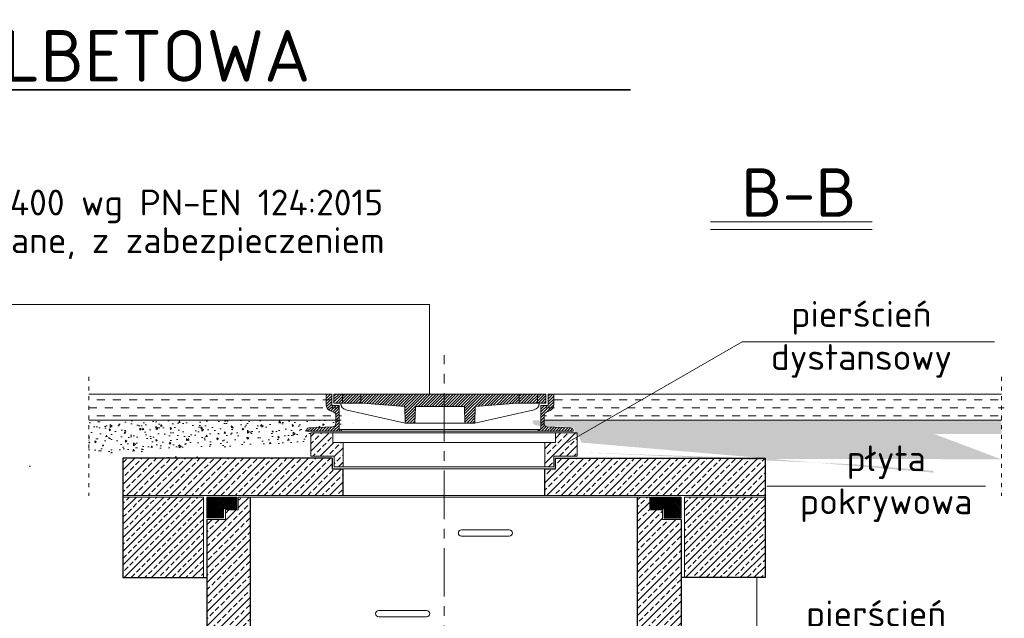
# Model space of a CAD drawing. Header units: millimetres. Extents: x -2676 to 53, y 1826 to 3724.
# Tile 10 of 20: x -1779 to -1474, y 3199 to 3385. Entities that reach past the tile are written whole.
import ezdxf

# ---------------------------------------------------------------- set-up
doc = ezdxf.new("R2010")
doc.units = ezdxf.units.MM
doc.header["$MEASUREMENT"] = 0
doc.linetypes.add('ACAD_ISO03W100', pattern=[30, 12, -18])
doc.linetypes.add('CENTERX2', pattern=[4, 2.5, -0.5, 0.5, -0.5])
for name, color, linetype, lineweight in [('005', 71, 'Continuous', 20), ('013', 41, 'Continuous', 15), ('04', 22, 'Continuous', 30), ('kreskowanie', 43, 'Continuous', 5), ('opisy', 7, 'Continuous', 20), ('osie', 133, 'CENTERX2', 18), ('TB_beton', 41, 'Continuous', 20), ('wymiary', 7, 'Continuous', 15)]:
    doc.layers.add(name, color=color, linetype=linetype, lineweight=lineweight)
doc.styles.add('_TT', font='isocpeur.ttf', dxfattribs={"height": 8})
pattern_1 = [(45, (-2893.9738, 1572.9512), (-2.245064, 2.245064), []), (45, (-2891.7287, 1572.9512), (-2.245064, 2.245064), [1.5875, -0.79375])]

# ---------------------------------------------------------------- blocks, each defined once
blk = doc.blocks.new('pokrywa')
at = {"layer": 'kreskowanie'}
h = blk.add_hatch(dxfattribs=at)
h.set_pattern_fill('ANSI31', color=256, scale=5, style=0)
h.paths.add_polyline_path([(-32.5, 8.43), (-34.8, 8.43), (-34.8, 11.93), (-36.5, 11.93), (-36.5, 8.58, 0.291196), (-35.4, 6.86), (-34.08, 6.24, -0.291196), (-33.5, 5.33), (-33.5, 2.77, -0.401769), (-34.46, 1.77), (-41.93, 1.45, 0.401769), (-42.5, 0.85), (-42.5, 0.43), (-31.72, 0.43), (-31.72, 0.91), (-32.5, 0.91)])
h.paths.add_polyline_path([(-31.5, 11.93), (-34.09, 11.93), (-34.09, 9.13), (-31.5, 9.13)])
h.paths.add_polyline_path([(-25.74, 11.93), (-31.5, 11.93), (-31.5, 9.13), (-25.74, 9.13)])
h.paths.add_polyline_path([(23.25, 11.93), (0, 11.93), (-25.74, 11.93), (-25.74, 9.13), (-25.16, 9.13), (-12.19, 8.13), (-11.99, 2.93), (-8.99, 2.93), (-8.79, 8.13), (0, 8.13), (6.3, 8.13), (6.5, 2.93), (9.5, 2.93), (9.7, 8.13), (22.66, 9.13), (23.25, 9.13)])
h.paths.add_polyline_path([(29, 11.93), (23.25, 11.93), (23.25, 9.13), (29, 9.13)])
h.paths.add_polyline_path([(31.6, 11.93), (29, 11.93), (29, 9.13), (31.6, 9.13)])
h.paths.add_polyline_path([(34, 11.93), (32.3, 11.93), (32.3, 8.43), (30, 8.43), (30, 0.91), (29.22, 0.91), (29.22, 0.43), (40, 0.43), (40, 0.85, 0.401769), (39.43, 1.45), (31.96, 1.77, -0.401769), (31, 2.77), (31, 5.33, -0.291196), (31.58, 6.24), (32.9, 6.86, 0.291196), (34, 8.58)])
at = {"layer": '005', "ltscale": 6}
for p, q in [((-36.5, 8.58), (-36.5, 11.93)), ((-34.8, 8.43), (-34.8, 11.93)), ((-34.09, 9.13), (-34.09, 11.93)), ((31.6, 9.13), (31.6, 11.93)), ((32.3, 8.43), (32.3, 11.93)), ((34, 8.58), (34, 11.93)), ((-32.5, 0.91), (-32.5, 8.43)), ((-11.99, 2.93), (-12.19, 8.13)), ((-8.99, 2.93), (-8.79, 8.13)), ((6.5, 2.93), (6.3, 8.13)), ((9.5, 2.93), (9.7, 8.13)), ((30, 0.91), (30, 8.43)), ((-33.5, 2.77), (-33.5, 5.33)), ((31, 2.77), (31, 5.33)), ((-42.5, 0.43), (-42.5, 0.85)), ((40, 0.43), (40, 0.85))]:
    blk.add_line(p, q, dxfattribs=at)
at = {"layer": '005'}
for p, q in [((-36.5, 11.93), (-34.8, 11.93)), ((-34.09, 11.93), (0, 11.93)), ((-31.5, 9.13), (-31.5, 11.93)), ((-25.74, 9.13), (-25.74, 11.93)), ((31.6, 11.93), (0, 11.93)), ((23.25, 9.13), (23.25, 11.93)), ((29, 9.13), (29, 11.93)), ((34, 11.93), (32.3, 11.93)), ((-34.08, 6.24), (-35.4, 6.86)), ((-34.8, 8.43), (-32.5, 8.43)), ((-34.09, 9.13), (-25.16, 9.13)), ((-12.19, 8.13), (-25.16, 9.13)), ((-8.79, 8.13), (0, 8.13)), ((6.3, 8.13), (0, 8.13)), ((9.7, 8.13), (22.66, 9.13)), ((31.6, 9.13), (22.66, 9.13)), ((32.3, 8.43), (30, 8.43)), ((31.58, 6.24), (32.9, 6.86)), ((-42.5, 0.43), (-31.72, 0.43)), ((-41.93, 1.45), (-34.46, 1.77)), ((-32.5, 0.91), (-31.72, 0.91)), ((-31.72, 0.43), (-31.72, 0.91)), ((-11.99, 2.93), (-8.99, 2.93)), ((9.5, 2.93), (6.5, 2.93)), ((30, 0.91), (29.22, 0.91)), ((29.22, 0.43), (29.22, 0.91)), ((40, 0.43), (29.22, 0.43)), ((39.43, 1.45), (31.96, 1.77))]:
    blk.add_line(p, q, dxfattribs=at)
for centre, radius, start, end in [((-34.6, 8.58), 1.9, 180, 244.9414), ((32.1, 8.58), 1.9, 295.0586, 0), ((-41.9, 0.85), 0.6, 92.4451, 180), ((39.4, 0.85), 0.6, 360, 87.5549)]:
    blk.add_arc(centre, radius, start, end, dxfattribs=at)
at = {"layer": '005', "ltscale": 6}
for centre, start, end in [((-34.5, 5.33), 0, 64.9414), ((32, 5.33), 115.0586, 180), ((-34.5, 2.77), 272.4451, 360), ((32, 2.77), 180, 267.5549)]:
    blk.add_arc(centre, 1, start, end, dxfattribs=at)
at = {"layer": 'TB_beton'}
for p, q in [((-11.99, 2.93), (-30.44, 7.06)), ((-29.51, 9.13), (-29.51, 9.01)), ((9.5, 2.93), (27.95, 7.06)), ((29.51, 9.13), (29.51, 9.01)), ((-31.72, 0.91), (0, 0.91)), ((-31.72, 0.43), (0, 0.43)), ((-8.99, 2.93), (0, 2.93)), ((6.5, 2.93), (0, 2.93)), ((29.22, 0.91), (0, 0.91)), ((30, 0.43), (0, 0.43))]:
    blk.add_line(p, q, dxfattribs=at)
for centre, start, end in [((-30, 9.01), 180, 257.3699), ((27.51, 9.01), 282.6301, 0)]:
    blk.add_arc(centre, 2, start, end, dxfattribs=at)
blk = doc.blocks.new('pierscienie dystansowe')
at = {"layer": 'kreskowanie'}
h = blk.add_hatch(dxfattribs=at)
h.set_pattern_fill('ANSI33', color=256, scale=0.5, style=0)
h.set_pattern_definition([(45, (-2840.5506, -2107.8572), (-2.245064, 2.245064), []), (45, (-2838.3055, -2107.8572), (-2.245064, 2.245064), [1.5875, -0.79375])])
h.paths.add_polyline_path([(-31.25, 4.5), (-34.5, 4.5), (-34.5, 7.5), (-41.25, 7.5), (-41.25, 0.25), (-34, 0.25), (-34, 0), (-31.25, 0)])
h.paths.add_polyline_path([(-34, -3), (-31.25, -3), (-31.25, 0), (-34, 0)])
h.paths.add_polyline_path([(41.25, 0.25), (41.25, 7.5), (34.5, 7.5), (34.5, 4.5), (31.25, 4.5), (31.25, 0), (34, 0), (34, 0.25)])
h.paths.add_polyline_path([(34, 0), (31.25, 0), (31.25, -3), (34, -3)])
at = {"layer": 'TB_beton', "ltscale": 6}
for p, q in [((-41.25, 0.25), (-41.25, 7.5)), ((-34.5, 4.5), (-34.5, 7.5)), ((34.5, 4.5), (34.5, 7.5)), ((41.25, 0.25), (41.25, 7.5)), ((-31.25, -3), (-31.25, 4.5)), ((31.25, -3), (31.25, 4.5)), ((-34, -3), (-34, 0.25)), ((34, -3), (34, 0.25))]:
    blk.add_line(p, q, dxfattribs=at)
at = {"layer": 'TB_beton'}
for p, q in [((-41.25, 7.5), (41.25, 7.5)), ((-34.5, 4.5), (34.5, 4.5)), ((-41.25, 0.25), (-34, 0.25)), ((34, 0.25), (41.25, 0.25)), ((-34, -3), (34, -3))]:
    blk.add_line(p, q, dxfattribs=at)

msp = doc.modelspace()

# ---------------------------------------------------------------- hatches: boundary and pattern name
at = {"layer": 'kreskowanie'}
h = msp.add_hatch(dxfattribs=at)
h.set_pattern_fill('DASH', color=256, scale=20, angle=180, style=0)
h.set_pattern_definition([(0, (-17575.404, -7523.2065), (2.5, 2.5), [2.5, -2.5])])
h.paths.add_polyline_path([(-1757.8654, 3268.5264), (-1680.4464, 3268.5264), (-1680.4464, 3263.8347, 0.29119612), (-1678.8692, 3261.3562), (-1676.9565, 3260.4619), (-1676.9565, 3260.4519), (-1757.8654, 3260.4519)])
h.paths.add_polyline_path([(-1676.1264, 3260.4519), (-1676.1264, 3259.1574, 0.28681786), (-1676.9355, 3260.4519)])
h = msp.add_hatch(dxfattribs=at)
h.set_pattern_fill('DASH', color=256, scale=20, style=0)
h.set_pattern_definition([(180, (14278.9447, -7523.2065), (-2.5, 2.5), [2.5, -2.5])])
h.paths.add_polyline_path([(-1616.0128, 3268.5264), (-1474.1871, 3268.5264), (-1474.1871, 3260.4519), (-1620.3328, 3260.4519), (-1620.3328, 3259.1574, -0.29119612), (-1619.5027, 3260.4619), (-1617.59, 3261.3562, 0.29119612), (-1616.0128, 3263.8347)])
h = msp.add_hatch(dxfattribs=at)
h.set_pattern_fill('AR-CONC', color=256, scale=0.8, angle=135, style=0)
h.set_pattern_definition([(95, (-17575.404, -7518.4748), (4.412416, 3.7024566), [0.6, -6.6]), (40, (-17575.404, -7518.475), (-5.0399373, 3.4701452), [0.48, -5.28]), (145.4514, (-17575.036, -7518.166), (-0.6275157, 7.1726023), [0.5099215, -5.6091369]), (91.1842, (-17576.535, -7517.3434), (6.973544, 5.10091), [0.9, -9.9]), (141.6356, (-17575.954, -7516.918), (-0.223192, 10.7976935), [0.7648823, -8.413704]), (36.1842, (-17576.535, -7517.343), (-0.2232006, 10.7976933), [0.72, -7.92]), (66, (-17575.687, -7517.0605), (5.6541726, 1.0990598), [0.6, -6.6]), (11, (-17575.687, -7517.0605), (-2.7256687, 5.4784675), [0.48, -5.28]), (116.4514, (-17575.2156, -7516.969), (2.928509, 6.577525), [0.5099215, -5.6091369]), (82.5, (-17575.404, -7518.4748), (-1.81434548, 1.95191854), [0, -5.216, 0, -5.36, 0, -5.3]), (52.5, (-17575.404, -7518.4748), (-0.74298354, 3.7192756), [0, -3.056, 0, -5.096, 0, -2.02]), (12.5, (-17576.6654, -7519.7362), (3.14734534, 2.8921661), [0, -2, 0, -6.24, 0, -8.28]), (2.5, (-17577.231, -7520.302), (2.7327199, 3.86527845), [0, -2.6, 0, -4.144, 0, -5.88])])
h.paths.add_polyline_path([(-1689.0864, 3256.8253), (-1689.0864, 3256.2072), (-1757.8654, 3256.2072), (-1757.8654, 3260.3975), (-1676.1264, 3260.3975), (-1676.1264, 3260.1985, -0.40176902), (-1677.505, 3258.7598), (-1688.2593, 3258.3006, 0.40176902), (-1689.0864, 3257.4374)])
h.paths.add_polyline_path([(-1757.8654, 3256.2072), (-1689.0864, 3256.2072), (-1689.0864, 3255.8472), (-1690.3616, 3255.8472), (-1691.2115, 3253.4918), (-1757.8654, 3249.8729)])
h.paths.add_polyline_path([(-1775.8705, 3246.7568), (-1763.9713, 3247.2742), (-1800.3989, 3244.1613), (-1800.3989, 3244.7283)])
h.paths.add_polyline_path([(-1689.9046, 3250.4948), (-1733.5606, 3248.5965), (-1733.5606, 3249.0179)])
h = msp.add_hatch(dxfattribs=at)
h.set_pattern_fill('AR-CONC', color=256, scale=0.8, angle=45, style=0)
h.set_pattern_definition([(85, (14278.9447, -7518.4748), (-4.412416, 3.7024566), [0.6, -6.6]), (140, (14278.9447, -7518.475), (5.0399373, 3.4701452), [0.48, -5.28]), (34.5486, (14278.577, -7518.166), (0.6275157, 7.1726023), [0.5099215, -5.6091369]), (88.8158, (14280.076, -7517.3434), (-6.973544, 5.10091), [0.9, -9.9]), (38.3644, (14279.495, -7516.918), (0.223192, 10.7976935), [0.7648823, -8.413704]), (143.8158, (14280.076, -7517.343), (0.2232006, 10.7976933), [0.72, -7.92]), (114, (14279.2275, -7517.0605), (-5.6541726, 1.0990598), [0.6, -6.6]), (169, (14279.2275, -7517.0605), (2.7256687, 5.4784675), [0.48, -5.28]), (63.5486, (14278.7563, -7516.969), (-2.928509, 6.577525), [0.5099215, -5.6091369]), (97.5, (14278.9447, -7518.4748), (1.81434548, 1.95191854), [0, -5.216, 0, -5.36, 0, -5.3]), (127.5, (14278.9447, -7518.4748), (0.74298354, 3.7192756), [0, -3.056, 0, -5.096, 0, -2.02]), (167.5, (14280.2061, -7519.7362), (-3.14734534, 2.8921661), [0, -2, 0, -6.24, 0, -8.28]), (177.5, (14280.772, -7520.302), (-2.7327199, 3.86527845), [0, -2.6, 0, -4.144, 0, -5.88])])
h.paths.add_polyline_path([(-1607.3728, 3256.8253), (-1607.3728, 3256.2072), (-1475.0795, 3256.2072), (-1475.0795, 3260.3975), (-1620.3328, 3260.3975), (-1620.3328, 3260.1985, 0.40176902), (-1618.9543, 3258.7598), (-1608.2, 3258.3006, -0.40176902), (-1607.3728, 3257.4374)])
h.paths.add_polyline_path([(-1496.0604, 3256.2072), (-1607.3728, 3256.2072), (-1607.3728, 3255.8472), (-1606.0977, 3255.8472), (-1605.2478, 3253.4918), (-1546.3368, 3248.4576), (-1475.0795, 3248.3221)])
h.paths.add_polyline_path([(-1520.5887, 3246.7568), (-1532.488, 3247.2742), (-1496.0604, 3244.1613), (-1496.0604, 3244.7283)])
h.paths.add_polyline_path([(-1546.3368, 3248.4576), (-1606.5546, 3250.4948), (-1532.488, 3247.2742)])
h = msp.add_hatch(dxfattribs=at)
h.set_pattern_fill('ANSI33', color=256, scale=0.5, style=0)
h.set_pattern_definition(pattern_1)
h.paths.add_polyline_path([(-1717.8046, 3248.6258), (-1747.3046, 3248.6258), (-1747.3046, 3237.1258), (-1679.0546, 3237.1258), (-1679.0546, 3245.3767), (-1682.4508, 3245.3767), (-1682.4508, 3248.6258)])
h = msp.add_hatch(dxfattribs=at)
h.set_pattern_fill('ANSI33', color=256, scale=0.5, style=0)
h.set_pattern_definition(pattern_1)
h.paths.add_polyline_path([(-1616.5546, 3245.3758), (-1616.5546, 3237.1258), (-1548.3046, 3237.1258), (-1548.3046, 3248.6258), (-1613.3029, 3248.6258), (-1613.3029, 3245.3758)])
h = msp.add_hatch(dxfattribs=at)
h.set_pattern_fill('ANSI33', color=256, scale=12, style=0)
h.set_pattern_definition([(45, (189.992, 27.666), (-2.1213203, 2.1213203), []), (45, (192.1132, 27.666), (-2.1213203, 2.1213203), [1.5, -0.75])])
h.paths.add_polyline_path([(-1722.3046, 3236.6258), (-1747.3046, 3236.6258), (-1747.3046, 3211.6258), (-1722.3046, 3211.6258)])
h.paths.add_polyline_path([(-1548.3046, 3236.6258), (-1573.3046, 3236.6258), (-1573.3046, 3211.6258), (-1548.3046, 3211.6258)])
h = msp.add_hatch(dxfattribs=at)
h.set_pattern_fill('ANSI33', color=256, scale=0.5, style=0)
h.set_pattern_definition([(45, (-4288.7067, 606.7215), (-2.245064, 2.245064), []), (45, (-4286.4616, 606.7215), (-2.245064, 2.245064), [1.5875, -0.79375])])
h.paths.add_polyline_path([(-1707.8046, 3236.6258), (-1711.5546, 3236.6258), (-1711.5546, 3232.6258), (-1715.5546, 3232.6258), (-1715.5546, 3229.6258), (-1721.3046, 3229.6258), (-1721.3046, 3186.8758), (-1712.0546, 3186.8758), (-1712.0546, 3187.1258), (-1707.8046, 3187.1258)])
h.paths.add_polyline_path([(-1712.0546, 3186.8758), (-1721.3046, 3186.8758), (-1721.3046, 3180.1258), (-1716.0546, 3180.1258), (-1716.0546, 3183.1258), (-1712.0546, 3183.1258)])
h.paths.add_polyline_path([(-1574.3046, 3229.6258), (-1580.0546, 3229.6258), (-1580.0546, 3232.6258), (-1584.0546, 3232.6258), (-1584.0546, 3236.6258), (-1587.8046, 3236.6258), (-1587.8046, 3187.1258), (-1583.5546, 3187.1258), (-1583.5546, 3186.8758), (-1574.3046, 3186.8758)])
h.paths.add_polyline_path([(-1574.3046, 3186.8758), (-1583.5546, 3186.8758), (-1583.5546, 3183.1258), (-1579.5546, 3183.1258), (-1579.5546, 3180.1258), (-1574.3046, 3180.1258)])
at = {"layer": 'opisy'}
h = msp.add_hatch(dxfattribs=at)
h.set_pattern_fill('ANSI36', color=256, scale=2, angle=180, style=0)
h.set_pattern_definition([(45, (-9638.45762, -2137.41346), (0.1325825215, 0.486135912), [0.625, -0.125, 0, -0.125])])
h.paths.add_polyline_path([(-1721.3399, 3236.616), (-1711.9986, 3236.616), (-1711.9986, 3233.0076), (-1716.1229, 3233.0076), (-1716.1229, 3230.1325), (-1720.0379, 3230.1325), (-1721.3399, 3230.1197)])
h = msp.add_hatch(dxfattribs=at)
h.set_pattern_fill('ANSI36', color=256, scale=2, style=0)
h.set_pattern_definition([(135, (6342.77051, -2137.45575), (-0.1325825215, 0.486135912), [0.625, -0.125, 0, -0.125])])
h.paths.add_polyline_path([(-1574.3472, 3236.5737), (-1583.6885, 3236.5737), (-1583.6885, 3232.9653), (-1579.5643, 3232.9653), (-1579.5643, 3230.0902), (-1575.6492, 3230.0902), (-1574.3472, 3230.0774)])

# ---------------------------------------------------------------- linework, layer by layer
at = {"layer": '013'}
for p, q in [((-1757.8654, 3268.5264), (-1682.6546, 3268.5264)), ((-1475.0795, 3268.5264), (-1613.8046, 3268.5264)), ((-1757.8654, 3260.4519), (-1679.6546, 3260.4519)), ((-1475.0795, 3260.4519), (-1616.8046, 3260.4519))]:
    msp.add_line(p, q, dxfattribs=at)
at = {"layer": '04'}
for p, q in [((-1717.8046, 3248.6258), (-1747.3046, 3248.6258)), ((-1747.3046, 3248.6258), (-1747.3046, 3211.6258)), ((-1682.4508, 3248.6258), (-1747.3046, 3248.6258)), ((-1613.3029, 3248.6258), (-1548.3046, 3248.6258)), ((-1548.3046, 3248.6258), (-1548.3046, 3211.6258)), ((-1679.0546, 3237.1258), (-1679.0546, 3245.3767)), ((-1616.5546, 3237.1258), (-1616.5546, 3245.3758)), ((-1707.8046, 3047.4469), (-1707.8046, 3236.6258)), ((-1587.8046, 3047.4469), (-1587.8046, 3236.6258)), ((-1721.3046, 3229.6258), (-1721.3046, 3045.8283)), ((-1574.3046, 3229.6258), (-1574.3046, 2962.707)), ((-1747.3046, 3211.6258), (-1721.3046, 3211.6258)), ((-1548.3046, 3211.6258), (-1574.3046, 3211.6258)), ((-1574.3046, 3211.6258), (-1574.3046, 3201.0432))]:
    msp.add_line(p, q, dxfattribs=at)
for points in [[(-1682.4508, 3248.6258), (-1682.4508, 3245.3767), (-1679.0546, 3245.3767)], [(-1616.5546, 3245.3758), (-1613.3029, 3245.3758), (-1613.3029, 3248.6258)]]:
    msp.add_lwpolyline(points, dxfattribs=at)
at = {"layer": 'kreskowanie'}
msp.add_line((-1575.8204, 3210.938), (-1575.8046, 3210.9538), dxfattribs=at)
at = {"layer": 'opisy', "lineweight": 35}
msp.add_line((-1975.7129, 3362.8673), (-1590.0247, 3362.8673), dxfattribs=at)
at = {"layer": 'opisy'}
for p, q in [((-1711.9986, 3236.616), (-1721.3399, 3236.616)), ((-1721.3399, 3236.616), (-1721.3399, 3230.1197)), ((-1711.9986, 3233.0076), (-1711.9986, 3236.616)), ((-1583.6885, 3232.9653), (-1583.6885, 3236.5737)), ((-1583.6885, 3236.5737), (-1574.3472, 3236.5737)), ((-1574.3472, 3236.5737), (-1574.3472, 3230.0774)), ((-1716.1229, 3230.1325), (-1716.1229, 3233.0076)), ((-1716.1229, 3233.0076), (-1711.9986, 3233.0076)), ((-1579.5643, 3232.9653), (-1583.6885, 3232.9653)), ((-1579.5643, 3230.0902), (-1579.5643, 3232.9653)), ((-1721.3399, 3230.1325), (-1716.1229, 3230.1325)), ((-1574.3472, 3230.0902), (-1579.5643, 3230.0902))]:
    msp.add_line(p, q, dxfattribs=at)
at = {"layer": 'osie', "ltscale": 6}
msp.add_line((-1647.8046, 2917.8058), (-1647.8046, 3280.566), dxfattribs=at)
at = {"layer": 'osie', "linetype": 'ACAD_ISO03W100', "ltscale": 0.1}
for p, q in [((-1757.8654, 3273.8823), (-1757.8654, 3236.9709)), ((-1475.0795, 3273.8823), (-1475.0795, 3236.9709))]:
    msp.add_line(p, q, dxfattribs=at)
at = {"layer": 'TB_beton'}
for p, q in [((-1679.0546, 3245.3758), (-1616.5546, 3245.3758)), ((-1747.3046, 3237.1258), (-1548.3046, 3237.1258)), ((-1747.3046, 3236.6258), (-1722.3046, 3236.6258)), ((-1711.5546, 3236.6258), (-1707.8046, 3236.6258)), ((-1711.5546, 3232.6258), (-1711.5546, 3236.6258)), ((-1707.8046, 3236.6258), (-1587.8046, 3236.6258)), ((-1687.8046, 3236.6258), (-1587.8046, 3236.6258)), ((-1584.0546, 3236.6258), (-1587.8046, 3236.6258)), ((-1584.0546, 3236.6258), (-1587.8046, 3236.6258)), ((-1584.0546, 3232.6258), (-1584.0546, 3236.6258)), ((-1548.3046, 3236.6258), (-1573.3046, 3236.6258)), ((-1715.5546, 3229.6258), (-1715.5546, 3232.6258)), ((-1715.5546, 3232.6258), (-1711.5546, 3232.6258)), ((-1580.0546, 3232.6258), (-1584.0546, 3232.6258)), ((-1580.0546, 3229.6258), (-1580.0546, 3232.6258)), ((-1721.3046, 3229.6258), (-1715.5546, 3229.6258)), ((-1574.3046, 3229.6258), (-1580.0546, 3229.6258)), ((-1642.3602, 3226.4599), (-1627.5843, 3226.4599)), ((-1627.5843, 3224.4599), (-1642.3602, 3224.4599)), ((-1747.3046, 3211.6258), (-1722.3046, 3211.6258)), ((-1548.3046, 3211.6258), (-1573.3046, 3211.6258)), ((-1653.2491, 3201.4599), (-1668.025, 3201.4599)), ((-1668.025, 3199.4599), (-1653.2491, 3199.4599))]:
    msp.add_line(p, q, dxfattribs=at)
at = {"layer": 'TB_beton', "ltscale": 6}
for p, q in [((-1747.3046, 3211.6258), (-1747.3046, 3236.6258)), ((-1722.3046, 3211.6258), (-1722.3046, 3236.6258)), ((-1587.8046, 3201.0432), (-1587.8046, 3236.6258)), ((-1573.3046, 3211.6258), (-1573.3046, 3236.6258)), ((-1548.3046, 3211.6258), (-1548.3046, 3236.6258))]:
    msp.add_line(p, q, dxfattribs=at)
at = {"layer": 'TB_beton'}
for centre, start, end in [((-1642.3602, 3225.4599), 90, 270), ((-1627.5843, 3225.4599), 270, 90), ((-1668.025, 3200.4599), 90, 270), ((-1653.2491, 3200.4599), 270, 90)]:
    msp.add_arc(centre, 1, start, end, dxfattribs=at)
at = {"layer": 'wymiary'}
for p, q in [((-1565.2222, 3321.9507), (-1515.1399, 3321.9507)), ((-1565.2222, 3319.6116), (-1515.1399, 3319.6116)), ((-1609.5637, 3253.5007), (-1555.4433, 3284.7158)), ((-1477.252, 3284.7158), (-1555.4433, 3284.7158)), ((-1479.9966, 3239.9825), (-1547.7436, 3239.9825))]:
    msp.add_line(p, q, dxfattribs=at)
at = {"layer": 'wymiary', "color": 1}
msp.add_line((-1550.8797, 3211.6258), (-1550.8797, 3178.5092), dxfattribs=at)
at = {"layer": 'wymiary'}
msp.add_lwpolyline([(-1889.5758, 3268.5264), (-1889.5758, 3296.2918), (-1652.3257, 3296.2918), (-1652.3257, 3268.5264)], dxfattribs=at)

# ---------------------------------------------------------------- block references
msp.add_blockref('pokrywa', (-1647.8046, 3256.5973))
at = {"layer": 'osie'}
msp.add_blockref('pierscienie dystansowe', (-1647.8046, 3249.0206), dxfattribs=at)

# ---------------------------------------------------------------- texts
at = {"layer": 'opisy', "lineweight": 40, "style": '_TT'}
msp.add_text('STUDNIA ŻELBETOWA ', height=16, dxfattribs=at).set_placement((-1904.8993, 3365.4096))
at = {"layer": 'wymiary', "style": '_TT'}
for s, p in [('właz żeliwny klasy D400 wg PN-EN 124:2015', (-1886.9812, 3323.9337)), ('bez zawiasów, odsuwane, z zabezpieczeniem ', (-1886.9812, 3312.2333)), ('przeciwkradzieżowym', (-1886.9812, 3301.4104))]:
    msp.add_text(s, height=8, dxfattribs=at).set_placement(p)
for s, insert, char_height, width, attachment_point in [('B-B', (-1555.7126, 3338.5324), 15, 56.696556, 1), ('pierścień\\Pdystansowy', (-1518.4691, 3285.4962), 8, 107.737667, 5), ('płyta\\Ppokrywowa', (-1510.7694, 3240.7629), 8, 107.737667, 5)]:
    msp.add_mtext(s, dxfattribs=dict(at, insert=insert, char_height=char_height, width=width, attachment_point=attachment_point))
at = {"layer": 'wymiary', "color": 1, "insert": (-1513.9055, 3179.2896), "char_height": 8, "width": 107.737667, "attachment_point": 5, "style": '_TT'}
msp.add_mtext('pierścień\\Podciążający\\P(przy lokalizacji\\Pw drogach)', dxfattribs=at)

doc.saveas('drawing.dxf')
